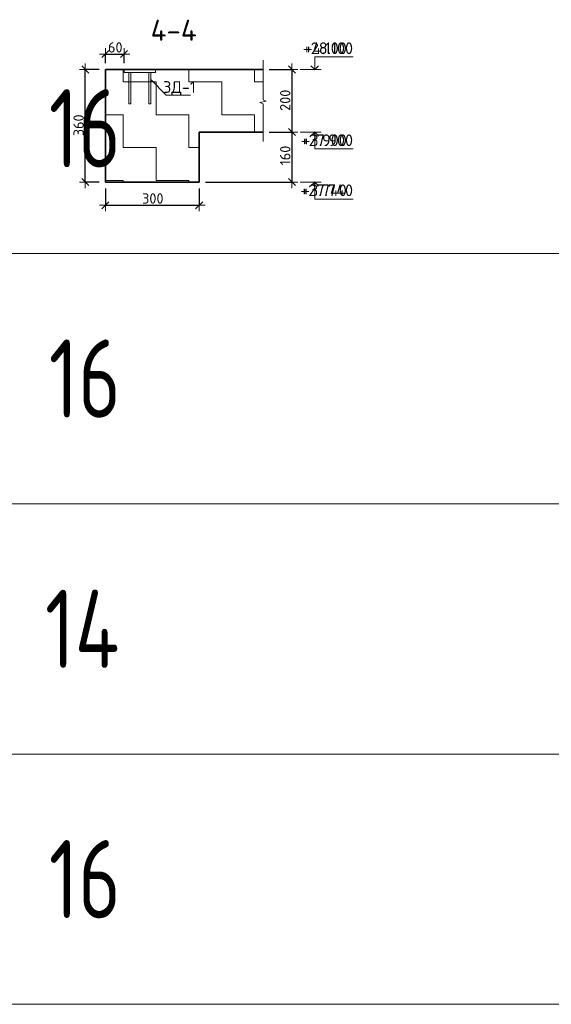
# Model space of a CAD drawing. Header units: metres. Extents: x -38 to 107, y -15 to 21.
# Tile 154 of 167: x 75.9 to 77.6, y 10.07 to 13.22. Entities that reach past the tile are written whole.
import ezdxf

# ---------------------------------------------------------------- set-up
doc = ezdxf.new("R2010")
doc.units = ezdxf.units.M
doc.header["$PDMODE"] = 65
for name, color, linetype, lineweight in [('XR$3$Перекрытие_ Сборный элемент', 7, 'Continuous', 35), ('XR$3$Размерная линия_ общее', 7, 'Continuous', 13), ('XR$3$Текст_ общее_1', 7, 'Continuous', 13), ('XR$4$Текст_ примечание', 7, 'Continuous', 13), ('XR$5$Перекрытие_ Сборный элемент', 7, 'Continuous', 35), ('XR$5$Размерная линия_ общее', 7, 'Continuous', 13), ('XR$5$Текст_ общее_1', 7, 'Continuous', 13)]:
    doc.layers.add(name, color=color, linetype=linetype, lineweight=lineweight)
doc.styles.add('ISOCPEUR', font='txt')
doc.dimstyles.new('DIMSTYLE_11', dxfattribs={"dimtxt": 0.033, "dimasz": 0.0375, "dimexe": 0, "dimexo": 0, "dimgap": 0.0165, "dimtad": 2, "dimdec": 0, "dimlfac": 1000, "dimrnd": 1, "dimzin": 12, "dimdsep": 46, "dimtxsty": 'ISOCPEUR', "dimblk1": 'ALL_ML_STRICH', "dimblk2": 'ALL_ML_STRICH', "dimsah": 1, "dimcen": 0, "dimclrd": 7, "dimclre": 256, "dimclrt": 7, "dimadec": 0, "dimazin": 0, "dimtfac": 1, "dimtdec": 0, "dimtix": 1, "dimtmove": 2, "dimatfit": 3, "dimfxl": 0, "dimtvp": 1.2, "dimtzin": 0, "dimlwd": 0, "dimlwe": -3, "dimarcsym": 0})
doc.dimstyles.new('DIMSTYLE_8', dxfattribs={"dimtxt": 0.033, "dimasz": 0.0375, "dimexe": 0, "dimexo": 0, "dimgap": 0.0165, "dimtad": 2, "dimdec": 0, "dimlfac": 1000, "dimrnd": 1, "dimzin": 12, "dimdsep": 46, "dimtxsty": 'ISOCPEUR', "dimblk1": 'ALL_ML_STRICH', "dimblk2": 'ALL_ML_STRICH', "dimsah": 1, "dimcen": 0, "dimclrd": 7, "dimclre": 256, "dimclrt": 7, "dimadec": 0, "dimazin": 0, "dimtfac": 1, "dimtdec": 0, "dimtix": 1, "dimtmove": 2, "dimatfit": 3, "dimfxl": 0, "dimtzin": 0, "dimlwd": 0, "dimlwe": -3, "dimarcsym": 0})
pattern_1 = [(0, (0.21, 0.21), (0.105, 0.105), [0.105, -0.105]), (90, (0.21, 0.21), (-0.105, 0.105), [0.105, -0.105])]

# ---------------------------------------------------------------- blocks, each defined once
blk = doc.blocks.new('ЭЛЕМЕНТ_УЗОРА_5')
at = {"color": 7, "linetype": 'Continuous', "lineweight": 13, "transparency": 33554687}
blk.add_line((76.6772, 12.8295), (76.6772, 12.8295), dxfattribs=at)
blk.add_lwpolyline([(76.6772, 13.0895), (76.6772, 12.9623), (76.6872, 12.9587), (76.6672, 12.9538), (76.6772, 12.9496), (76.6772, 12.8295)], dxfattribs=at)
blk = doc.blocks.new('СЛОЖНЫЙ_ОБЪЕКТ_9')
at = {"color": 7, "linetype": 'Continuous', "lineweight": 13, "transparency": 33554687}
blk.add_line((76.8625, 13.0595), (76.7959, 13.0595), dxfattribs=at)
blk.add_lwpolyline([(76.8425, 13.0595), (76.8425, 13.0995), (76.9449, 13.0995)], dxfattribs=at)
at = {"color": 7, "linetype": 'Continuous', "lineweight": 35, "transparency": 33554687}
blk.add_lwpolyline([(76.8304, 13.0716), (76.8425, 13.0595), (76.8546, 13.0716)], dxfattribs=at)
blk = doc.blocks.new('СЛОЖНЫЙ_ОБЪЕКТ_10')
at = {"color": 7, "linetype": 'Continuous', "lineweight": 13, "transparency": 33554687}
blk.add_line((76.8625, 12.8595), (76.7959, 12.8595), dxfattribs=at)
at = {"color": 7, "linetype": 'Continuous', "lineweight": 35, "transparency": 33554687}
blk.add_lwpolyline([(76.8304, 12.8474), (76.8425, 12.8595), (76.8546, 12.8474)], dxfattribs=at)
at = {"color": 7, "linetype": 'Continuous', "lineweight": 13, "transparency": 33554687}
blk.add_lwpolyline([(76.8425, 12.8595), (76.8425, 12.8055), (76.9449, 12.8055)], dxfattribs=at)
blk = doc.blocks.new('СЛОЖНЫЙ_ОБЪЕКТ_11')
at = {"color": 7, "linetype": 'Continuous', "lineweight": 13, "transparency": 33554687}
blk.add_line((76.8625, 12.6995), (76.7959, 12.6995), dxfattribs=at)
at = {"color": 7, "linetype": 'Continuous', "lineweight": 35, "transparency": 33554687}
blk.add_lwpolyline([(76.8304, 12.6874), (76.8425, 12.6995), (76.8546, 12.6874)], dxfattribs=at)
at = {"color": 7, "linetype": 'Continuous', "lineweight": 13, "transparency": 33554687}
blk.add_lwpolyline([(76.8425, 12.6995), (76.8425, 12.6455), (76.9449, 12.6455)], dxfattribs=at)
blk = doc.blocks.new('ALL_ML_STRICH')
at = {"color": 0, "linetype": 'ByBlock', "lineweight": -2}
for p, q in [((-1, 0), (0.5, 0)), ((-0.3, -0.3), (0.3, 0.3)), ((0, -0.5), (0, 0.5))]:
    blk.add_line(p, q, dxfattribs=at)
blk = doc.blocks.new('*D109')
at = {"layer": 'DEFPOINTS', "color": 7, "linetype": 'Continuous', "lineweight": 13, "transparency": 33554687}
for p in [(76.6772, 13.0595), (76.7696, 13.0595), (76.6772, 12.8595)]:
    blk.add_point(p, dxfattribs=at)
at = {"layer": 'XR$3$Размерная линия_ общее', "color": 253, "linetype": 'Continuous', "lineweight": -2, "true_color": 0xa0a0a0, "transparency": 33554687}
for p, q in [((76.6972, 13.0595), (76.7696, 13.0595)), ((76.6972, 12.8595), (76.7696, 12.8595))]:
    blk.add_line(p, q, dxfattribs=at)
at = {"layer": 'XR$3$Размерная линия_ общее', "color": 7, "linetype": 'Continuous', "lineweight": -2, "transparency": 33554687}
blk.add_line((76.7696, 13.0595), (76.7696, 12.8595), dxfattribs=at)
at = {"layer": 'XR$3$Размерная линия_ общее', "color": 7, "linetype": 'Continuous', "lineweight": 13, "transparency": 33554687, "xscale": 0.0375, "yscale": 0.0375, "zscale": 0.0375}
for p, rotation in [((76.7696, 13.0595), 90), ((76.7696, 12.8595), 270)]:
    blk.add_blockref('ALL_ML_STRICH', p, dxfattribs=dict(at, rotation=rotation))
at = {"layer": 'XR$3$Размерная линия_ общее', "color": 7, "linetype": 'Continuous', "lineweight": 13, "transparency": 33554687, "insert": (76.7481, 12.9611), "char_height": 0.033, "width": 0.099, "attachment_point": 5, "rotation": 90, "style": 'ISOCPEUR'}
blk.add_mtext('\\A1;{200}', dxfattribs=at)
blk = doc.blocks.new('*D110')
at = {"layer": 'DEFPOINTS', "color": 7, "linetype": 'Continuous', "lineweight": 13, "transparency": 33554687}
for p in [(76.6772, 12.8595), (76.7696, 12.8595), (76.473, 12.6995)]:
    blk.add_point(p, dxfattribs=at)
at = {"layer": 'XR$3$Размерная линия_ общее', "color": 253, "linetype": 'Continuous', "lineweight": -2, "true_color": 0xa0a0a0, "transparency": 33554687}
for p, q in [((76.6972, 12.8595), (76.7696, 12.8595)), ((76.493, 12.6995), (76.7696, 12.6995))]:
    blk.add_line(p, q, dxfattribs=at)
at = {"layer": 'XR$3$Размерная линия_ общее', "color": 7, "linetype": 'Continuous', "lineweight": -2, "transparency": 33554687}
blk.add_line((76.7696, 12.8595), (76.7696, 12.6995), dxfattribs=at)
at = {"layer": 'XR$3$Размерная линия_ общее', "color": 7, "linetype": 'Continuous', "lineweight": 13, "transparency": 33554687, "xscale": 0.0375, "yscale": 0.0375, "zscale": 0.0375}
for p, rotation in [((76.7696, 12.8595), 90), ((76.7696, 12.6995), 270)]:
    blk.add_blockref('ALL_ML_STRICH', p, dxfattribs=dict(at, rotation=rotation))
at = {"layer": 'XR$3$Размерная линия_ общее', "color": 7, "linetype": 'Continuous', "lineweight": 13, "transparency": 33554687, "insert": (76.7481, 12.7844), "char_height": 0.033, "width": 0.099, "attachment_point": 5, "rotation": 90, "style": 'ISOCPEUR'}
blk.add_mtext('\\A1;{160}', dxfattribs=at)
blk = doc.blocks.new('*D111')
at = {"layer": 'DEFPOINTS', "color": 7, "linetype": 'Continuous', "lineweight": 13, "transparency": 33554687}
for p in [(76.173, 13.0595), (76.109, 12.6995), (76.173, 12.6995)]:
    blk.add_point(p, dxfattribs=at)
at = {"layer": 'XR$3$Размерная линия_ общее', "color": 253, "linetype": 'Continuous', "lineweight": -2, "true_color": 0xa0a0a0, "transparency": 33554687}
for p, q in [((76.153, 13.0595), (76.109, 13.0595)), ((76.153, 12.6995), (76.109, 12.6995))]:
    blk.add_line(p, q, dxfattribs=at)
at = {"layer": 'XR$3$Размерная линия_ общее', "color": 7, "linetype": 'Continuous', "lineweight": -2, "transparency": 33554687}
blk.add_line((76.109, 12.6995), (76.109, 13.0595), dxfattribs=at)
at = {"layer": 'XR$3$Размерная линия_ общее', "color": 7, "linetype": 'Continuous', "lineweight": 13, "transparency": 33554687, "xscale": 0.0375, "yscale": 0.0375, "zscale": 0.0375}
for p, rotation in [((76.109, 13.0595), 90), ((76.109, 12.6995), 270)]:
    blk.add_blockref('ALL_ML_STRICH', p, dxfattribs=dict(at, rotation=rotation))
at = {"layer": 'XR$3$Размерная линия_ общее', "color": 7, "linetype": 'Continuous', "lineweight": 13, "transparency": 33554687, "insert": (76.0875, 12.8811), "char_height": 0.033, "width": 0.099, "attachment_point": 5, "rotation": 90, "style": 'ISOCPEUR'}
blk.add_mtext('\\A1;{360}', dxfattribs=at)
blk = doc.blocks.new('*D112')
at = {"layer": 'DEFPOINTS', "color": 7, "linetype": 'Continuous', "lineweight": 13, "transparency": 33554687}
for p in [(76.173, 12.6995), (76.473, 12.6995), (76.173, 12.6258)]:
    blk.add_point(p, dxfattribs=at)
at = {"layer": 'XR$3$Размерная линия_ общее', "color": 253, "linetype": 'Continuous', "lineweight": -2, "true_color": 0xa0a0a0, "transparency": 33554687}
for p, q in [((76.173, 12.6795), (76.173, 12.6258)), ((76.473, 12.6795), (76.473, 12.6258))]:
    blk.add_line(p, q, dxfattribs=at)
at = {"layer": 'XR$3$Размерная линия_ общее', "color": 7, "linetype": 'Continuous', "lineweight": -2, "transparency": 33554687}
blk.add_line((76.173, 12.6258), (76.473, 12.6258), dxfattribs=at)
at = {"layer": 'XR$3$Размерная линия_ общее', "color": 7, "linetype": 'Continuous', "lineweight": 13, "transparency": 33554687, "xscale": 0.0375, "yscale": 0.0375, "zscale": 0.0375, "rotation": 180}
blk.add_blockref('ALL_ML_STRICH', (76.173, 12.6258), dxfattribs=at)
at = {"layer": 'XR$3$Размерная линия_ общее', "color": 7, "linetype": 'Continuous', "lineweight": 13, "transparency": 33554687, "xscale": 0.0375, "yscale": 0.0375, "zscale": 0.0375}
blk.add_blockref('ALL_ML_STRICH', (76.473, 12.6258), dxfattribs=at)
at = {"layer": 'XR$3$Размерная линия_ общее', "color": 7, "linetype": 'Continuous', "lineweight": 13, "transparency": 33554687, "insert": (76.3247, 12.6473), "char_height": 0.033, "width": 0.099, "attachment_point": 5, "style": 'ISOCPEUR'}
blk.add_mtext('\\A1;{300}', dxfattribs=at)
blk = doc.blocks.new('СЛОЖНЫЙ_ОБЪЕКТ_39')
at = {"layer": 'XR$3$Перекрытие_ Сборный элемент', "color": 7, "linetype": 'Continuous', "lineweight": 13, "transparency": 33554687}
for points in [[(76.333, 13.0495), (76.233, 13.0495), (76.233, 13.0595), (76.333, 13.0595), (76.333, 13.0495)], [(76.248, 13.0495), (76.254, 13.0495), (76.254, 12.9495), (76.248, 12.9495), (76.248, 13.0495)], [(76.318, 13.0495), (76.312, 13.0495), (76.312, 12.9495), (76.318, 12.9495), (76.318, 13.0495)]]:
    blk.add_lwpolyline(points, close=True, dxfattribs=at)
blk = doc.blocks.new('*D229')
at = {"layer": 'DEFPOINTS', "color": 7, "linetype": 'Continuous', "lineweight": 13, "transparency": 33554687}
for p in [(76.173, 13.1087), (76.173, 13.0595), (76.233, 13.0595)]:
    blk.add_point(p, dxfattribs=at)
at = {"layer": 'XR$3$Размерная линия_ общее', "color": 253, "linetype": 'Continuous', "lineweight": -2, "true_color": 0xa0a0a0, "transparency": 33554687}
for p, q in [((76.173, 13.0795), (76.173, 13.1087)), ((76.233, 13.0795), (76.233, 13.1087))]:
    blk.add_line(p, q, dxfattribs=at)
at = {"layer": 'XR$3$Размерная линия_ общее', "color": 7, "linetype": 'Continuous', "lineweight": -2, "transparency": 33554687}
blk.add_line((76.173, 13.1087), (76.233, 13.1087), dxfattribs=at)
at = {"layer": 'XR$3$Размерная линия_ общее', "color": 7, "linetype": 'Continuous', "lineweight": 13, "transparency": 33554687, "xscale": 0.0375, "yscale": 0.0375, "zscale": 0.0375, "rotation": 180}
blk.add_blockref('ALL_ML_STRICH', (76.173, 13.1087), dxfattribs=at)
at = {"layer": 'XR$3$Размерная линия_ общее', "color": 7, "linetype": 'Continuous', "lineweight": 13, "transparency": 33554687, "xscale": 0.0375, "yscale": 0.0375, "zscale": 0.0375}
blk.add_blockref('ALL_ML_STRICH', (76.233, 13.1087), dxfattribs=at)
at = {"layer": 'XR$3$Размерная линия_ общее', "color": 7, "linetype": 'Continuous', "lineweight": 13, "transparency": 33554687, "insert": (76.2047, 13.1302), "char_height": 0.033, "width": 0.066, "attachment_point": 5, "style": 'ISOCPEUR'}
blk.add_mtext('\\A1;{60}', dxfattribs=at)
blk = doc.blocks.new('СЛОЖНЫЙ_ОБЪЕКТ_67')
at = {"color": 7, "linetype": 'Continuous', "lineweight": 13, "transparency": 33554687}
blk.add_line((76.8625, 13.0595), (76.7959, 13.0595), dxfattribs=at)
blk.add_lwpolyline([(76.8425, 13.0595), (76.8425, 13.0995), (76.9649, 13.0995)], dxfattribs=at)
at = {"color": 7, "linetype": 'Continuous', "lineweight": 35, "transparency": 33554687}
blk.add_lwpolyline([(76.8304, 13.0716), (76.8425, 13.0595), (76.8546, 13.0716)], dxfattribs=at)
blk = doc.blocks.new('СЛОЖНЫЙ_ОБЪЕКТ_68')
at = {"color": 7, "linetype": 'Continuous', "lineweight": 13, "transparency": 33554687}
blk.add_line((76.8625, 12.8595), (76.7959, 12.8595), dxfattribs=at)
at = {"color": 7, "linetype": 'Continuous', "lineweight": 35, "transparency": 33554687}
blk.add_lwpolyline([(76.8304, 12.8474), (76.8425, 12.8595), (76.8546, 12.8474)], dxfattribs=at)
at = {"color": 7, "linetype": 'Continuous', "lineweight": 13, "transparency": 33554687}
blk.add_lwpolyline([(76.8425, 12.8595), (76.8425, 12.8055), (76.9649, 12.8055)], dxfattribs=at)
blk = doc.blocks.new('СЛОЖНЫЙ_ОБЪЕКТ_69')
at = {"color": 7, "linetype": 'Continuous', "lineweight": 13, "transparency": 33554687}
blk.add_line((76.8625, 12.6995), (76.7959, 12.6995), dxfattribs=at)
at = {"color": 7, "linetype": 'Continuous', "lineweight": 35, "transparency": 33554687}
blk.add_lwpolyline([(76.8304, 12.6874), (76.8425, 12.6995), (76.8546, 12.6874)], dxfattribs=at)
at = {"color": 7, "linetype": 'Continuous', "lineweight": 13, "transparency": 33554687}
blk.add_lwpolyline([(76.8425, 12.6995), (76.8425, 12.6455), (76.9649, 12.6455)], dxfattribs=at)
blk = doc.blocks.new('ЭЛЕМЕНТ_УЗОРА_33')
at = {"color": 7, "linetype": 'Continuous', "lineweight": 13, "transparency": 33554687}
blk.add_line((76.6772, 12.8295), (76.6772, 12.8295), dxfattribs=at)
blk.add_lwpolyline([(76.6772, 13.0895), (76.6772, 12.9623), (76.6872, 12.9587), (76.6672, 12.9538), (76.6772, 12.9496), (76.6772, 12.8295)], dxfattribs=at)
blk = doc.blocks.new('*D1021')
at = {"layer": 'DEFPOINTS', "color": 7, "linetype": 'Continuous', "lineweight": 13, "transparency": 33554687}
for p in [(76.6772, 13.0595), (76.7696, 13.0595), (76.6772, 12.8595)]:
    blk.add_point(p, dxfattribs=at)
at = {"layer": 'XR$5$Размерная линия_ общее', "color": 253, "linetype": 'Continuous', "lineweight": -2, "true_color": 0xa0a0a0, "transparency": 33554687}
for p, q in [((76.6972, 13.0595), (76.7696, 13.0595)), ((76.6972, 12.8595), (76.7696, 12.8595))]:
    blk.add_line(p, q, dxfattribs=at)
at = {"layer": 'XR$5$Размерная линия_ общее', "color": 7, "linetype": 'Continuous', "lineweight": -2, "transparency": 33554687}
blk.add_line((76.7696, 13.0595), (76.7696, 12.8595), dxfattribs=at)
at = {"layer": 'XR$5$Размерная линия_ общее', "color": 7, "linetype": 'Continuous', "lineweight": 13, "transparency": 33554687, "xscale": 0.0375, "yscale": 0.0375, "zscale": 0.0375}
for p, rotation in [((76.7696, 13.0595), 90), ((76.7696, 12.8595), 270)]:
    blk.add_blockref('ALL_ML_STRICH', p, dxfattribs=dict(at, rotation=rotation))
at = {"layer": 'XR$5$Размерная линия_ общее', "color": 7, "linetype": 'Continuous', "lineweight": 13, "transparency": 33554687, "insert": (76.7481, 12.9611), "char_height": 0.033, "width": 0.099, "attachment_point": 5, "rotation": 90, "style": 'ISOCPEUR'}
blk.add_mtext('\\A1;{200}', dxfattribs=at)
blk = doc.blocks.new('*D1022')
at = {"layer": 'DEFPOINTS', "color": 7, "linetype": 'Continuous', "lineweight": 13, "transparency": 33554687}
for p in [(76.6772, 12.8595), (76.7696, 12.8595), (76.473, 12.6995)]:
    blk.add_point(p, dxfattribs=at)
at = {"layer": 'XR$5$Размерная линия_ общее', "color": 253, "linetype": 'Continuous', "lineweight": -2, "true_color": 0xa0a0a0, "transparency": 33554687}
for p, q in [((76.6972, 12.8595), (76.7696, 12.8595)), ((76.493, 12.6995), (76.7696, 12.6995))]:
    blk.add_line(p, q, dxfattribs=at)
at = {"layer": 'XR$5$Размерная линия_ общее', "color": 7, "linetype": 'Continuous', "lineweight": -2, "transparency": 33554687}
blk.add_line((76.7696, 12.8595), (76.7696, 12.6995), dxfattribs=at)
at = {"layer": 'XR$5$Размерная линия_ общее', "color": 7, "linetype": 'Continuous', "lineweight": 13, "transparency": 33554687, "xscale": 0.0375, "yscale": 0.0375, "zscale": 0.0375}
for p, rotation in [((76.7696, 12.8595), 90), ((76.7696, 12.6995), 270)]:
    blk.add_blockref('ALL_ML_STRICH', p, dxfattribs=dict(at, rotation=rotation))
at = {"layer": 'XR$5$Размерная линия_ общее', "color": 7, "linetype": 'Continuous', "lineweight": 13, "transparency": 33554687, "insert": (76.7481, 12.7844), "char_height": 0.033, "width": 0.099, "attachment_point": 5, "rotation": 90, "style": 'ISOCPEUR'}
blk.add_mtext('\\A1;{160}', dxfattribs=at)
blk = doc.blocks.new('*D1023')
at = {"layer": 'DEFPOINTS', "color": 7, "linetype": 'Continuous', "lineweight": 13, "transparency": 33554687}
for p in [(76.173, 13.0595), (76.109, 12.6995), (76.173, 12.6995)]:
    blk.add_point(p, dxfattribs=at)
at = {"layer": 'XR$5$Размерная линия_ общее', "color": 253, "linetype": 'Continuous', "lineweight": -2, "true_color": 0xa0a0a0, "transparency": 33554687}
for p, q in [((76.153, 13.0595), (76.109, 13.0595)), ((76.153, 12.6995), (76.109, 12.6995))]:
    blk.add_line(p, q, dxfattribs=at)
at = {"layer": 'XR$5$Размерная линия_ общее', "color": 7, "linetype": 'Continuous', "lineweight": -2, "transparency": 33554687}
blk.add_line((76.109, 12.6995), (76.109, 13.0595), dxfattribs=at)
at = {"layer": 'XR$5$Размерная линия_ общее', "color": 7, "linetype": 'Continuous', "lineweight": 13, "transparency": 33554687, "xscale": 0.0375, "yscale": 0.0375, "zscale": 0.0375}
for p, rotation in [((76.109, 13.0595), 90), ((76.109, 12.6995), 270)]:
    blk.add_blockref('ALL_ML_STRICH', p, dxfattribs=dict(at, rotation=rotation))
at = {"layer": 'XR$5$Размерная линия_ общее', "color": 7, "linetype": 'Continuous', "lineweight": 13, "transparency": 33554687, "insert": (76.0875, 12.8811), "char_height": 0.033, "width": 0.099, "attachment_point": 5, "rotation": 90, "style": 'ISOCPEUR'}
blk.add_mtext('\\A1;{360}', dxfattribs=at)
blk = doc.blocks.new('*D1024')
at = {"layer": 'DEFPOINTS', "color": 7, "linetype": 'Continuous', "lineweight": 13, "transparency": 33554687}
for p in [(76.173, 12.6995), (76.473, 12.6995), (76.173, 12.6258)]:
    blk.add_point(p, dxfattribs=at)
at = {"layer": 'XR$5$Размерная линия_ общее', "color": 253, "linetype": 'Continuous', "lineweight": -2, "true_color": 0xa0a0a0, "transparency": 33554687}
for p, q in [((76.173, 12.6795), (76.173, 12.6258)), ((76.473, 12.6795), (76.473, 12.6258))]:
    blk.add_line(p, q, dxfattribs=at)
at = {"layer": 'XR$5$Размерная линия_ общее', "color": 7, "linetype": 'Continuous', "lineweight": -2, "transparency": 33554687}
blk.add_line((76.173, 12.6258), (76.473, 12.6258), dxfattribs=at)
at = {"layer": 'XR$5$Размерная линия_ общее', "color": 7, "linetype": 'Continuous', "lineweight": 13, "transparency": 33554687, "xscale": 0.0375, "yscale": 0.0375, "zscale": 0.0375, "rotation": 180}
blk.add_blockref('ALL_ML_STRICH', (76.173, 12.6258), dxfattribs=at)
at = {"layer": 'XR$5$Размерная линия_ общее', "color": 7, "linetype": 'Continuous', "lineweight": 13, "transparency": 33554687, "xscale": 0.0375, "yscale": 0.0375, "zscale": 0.0375}
blk.add_blockref('ALL_ML_STRICH', (76.473, 12.6258), dxfattribs=at)
at = {"layer": 'XR$5$Размерная линия_ общее', "color": 7, "linetype": 'Continuous', "lineweight": 13, "transparency": 33554687, "insert": (76.3247, 12.6473), "char_height": 0.033, "width": 0.099, "attachment_point": 5, "style": 'ISOCPEUR'}
blk.add_mtext('\\A1;{300}', dxfattribs=at)
blk = doc.blocks.new('СЛОЖНЫЙ_ОБЪЕКТ_81')
at = {"layer": 'XR$5$Перекрытие_ Сборный элемент', "color": 7, "linetype": 'Continuous', "lineweight": 13, "transparency": 33554687}
for points in [[(76.333, 13.0495), (76.233, 13.0495), (76.233, 13.0595), (76.333, 13.0595), (76.333, 13.0495)], [(76.248, 13.0495), (76.254, 13.0495), (76.254, 12.9495), (76.248, 12.9495), (76.248, 13.0495)], [(76.318, 13.0495), (76.312, 13.0495), (76.312, 12.9495), (76.318, 12.9495), (76.318, 13.0495)]]:
    blk.add_lwpolyline(points, close=True, dxfattribs=at)
blk = doc.blocks.new('*D1031')
at = {"layer": 'DEFPOINTS', "color": 7, "linetype": 'Continuous', "lineweight": 13, "transparency": 33554687}
for p in [(76.173, 13.1087), (76.173, 13.0595), (76.233, 13.0595)]:
    blk.add_point(p, dxfattribs=at)
at = {"layer": 'XR$5$Размерная линия_ общее', "color": 253, "linetype": 'Continuous', "lineweight": -2, "true_color": 0xa0a0a0, "transparency": 33554687}
for p, q in [((76.173, 13.0795), (76.173, 13.1087)), ((76.233, 13.0795), (76.233, 13.1087))]:
    blk.add_line(p, q, dxfattribs=at)
at = {"layer": 'XR$5$Размерная линия_ общее', "color": 7, "linetype": 'Continuous', "lineweight": -2, "transparency": 33554687}
blk.add_line((76.173, 13.1087), (76.233, 13.1087), dxfattribs=at)
at = {"layer": 'XR$5$Размерная линия_ общее', "color": 7, "linetype": 'Continuous', "lineweight": 13, "transparency": 33554687, "xscale": 0.0375, "yscale": 0.0375, "zscale": 0.0375, "rotation": 180}
blk.add_blockref('ALL_ML_STRICH', (76.173, 13.1087), dxfattribs=at)
at = {"layer": 'XR$5$Размерная линия_ общее', "color": 7, "linetype": 'Continuous', "lineweight": 13, "transparency": 33554687, "xscale": 0.0375, "yscale": 0.0375, "zscale": 0.0375}
blk.add_blockref('ALL_ML_STRICH', (76.233, 13.1087), dxfattribs=at)
at = {"layer": 'XR$5$Размерная линия_ общее', "color": 7, "linetype": 'Continuous', "lineweight": 13, "transparency": 33554687, "insert": (76.2047, 13.1302), "char_height": 0.033, "width": 0.066, "attachment_point": 5, "style": 'ISOCPEUR'}
blk.add_mtext('\\A1;{60}', dxfattribs=at)

msp = doc.modelspace()

# ---------------------------------------------------------------- hatches: boundary and pattern name
at = {"linetype": 'Continuous', "lineweight": 13, "transparency": 33554687}
h = msp.add_hatch(dxfattribs=at)
h.set_pattern_fill('____', scale=0.105, style=0, pattern_type=2)
h.set_pattern_definition(pattern_1)
h.paths.add_polyline_path([(76.173, 13.0595), (76.173, 12.6995), (76.473, 12.6995), (76.473, 12.8595), (76.6772, 12.8595), (76.6772, 13.0595)], flags=0)
h = msp.add_hatch(dxfattribs=at)
h.set_pattern_fill('____', scale=0.105, style=0, pattern_type=2)
h.set_pattern_definition(pattern_1)
h.paths.add_polyline_path([(76.173, 13.0595), (76.173, 12.6995), (76.473, 12.6995), (76.473, 12.8595), (76.6772, 12.8595), (76.6772, 13.0595)], flags=0)

# ---------------------------------------------------------------- linework, layer by layer
at = {"color": 7, "linetype": 'Continuous', "lineweight": 35, "transparency": 33554687}
for p, q in [((76.173, 13.0595), (76.173, 12.8595)), ((76.6772, 13.0595), (76.173, 13.0595)), ((76.173, 13.0595), (76.173, 12.8595)), ((76.6772, 13.0595), (76.173, 13.0595)), ((76.173, 12.8595), (76.173, 12.6995)), ((76.173, 12.8595), (76.173, 12.6995)), ((76.473, 12.6995), (76.473, 12.8595)), ((76.473, 12.8595), (76.6772, 12.8595)), ((76.473, 12.6995), (76.473, 12.8595)), ((76.473, 12.8595), (76.6772, 12.8595)), ((76.173, 12.6995), (76.473, 12.6995)), ((76.173, 12.6995), (76.473, 12.6995))]:
    msp.add_line(p, q, dxfattribs=at)
at = {"color": 7, "linetype": 'Continuous', "lineweight": 13, "transparency": 33554687}
msp.add_lwpolyline([(76.318, 13.0273), (76.3675, 12.9778), (76.4454, 12.9778)], dxfattribs=at)
msp.add_lwpolyline([(76.318, 13.0273), (76.3675, 12.9778), (76.4454, 12.9778)], dxfattribs=at)
at = {"layer": 'XR$4$Текст_ примечание', "color": 7, "linetype": 'Continuous', "lineweight": 13, "transparency": 33554687}
for p, q in [((86.4198, 12.4717), (67.9198, 12.4717)), ((86.4198, 11.6717), (67.9198, 11.6717)), ((86.4198, 10.8717), (67.9198, 10.8717)), ((86.4198, 10.0717), (67.9198, 10.0717))]:
    msp.add_line(p, q, dxfattribs=at)

# ---------------------------------------------------------------- block references
at = {"color": 7, "linetype": 'Continuous', "lineweight": 35, "transparency": 33554687}
for name in ['СЛОЖНЫЙ_ОБЪЕКТ_9', 'СЛОЖНЫЙ_ОБЪЕКТ_67', 'СЛОЖНЫЙ_ОБЪЕКТ_10', 'СЛОЖНЫЙ_ОБЪЕКТ_68', 'СЛОЖНЫЙ_ОБЪЕКТ_11', 'СЛОЖНЫЙ_ОБЪЕКТ_69']:
    msp.add_blockref(name, (0, 0), dxfattribs=at)
at = {"color": 7, "linetype": 'Continuous', "lineweight": 13, "transparency": 33554687}
for name in ['ЭЛЕМЕНТ_УЗОРА_5', 'ЭЛЕМЕНТ_УЗОРА_33']:
    msp.add_blockref(name, (0, 0), dxfattribs=at)
at = {"layer": 'XR$3$Перекрытие_ Сборный элемент', "color": 7, "linetype": 'Continuous', "lineweight": 13, "transparency": 33554687}
msp.add_blockref('СЛОЖНЫЙ_ОБЪЕКТ_39', (0, 0), dxfattribs=at)
at = {"layer": 'XR$5$Перекрытие_ Сборный элемент', "color": 7, "linetype": 'Continuous', "lineweight": 13, "transparency": 33554687}
msp.add_blockref('СЛОЖНЫЙ_ОБЪЕКТ_81', (0, 0), dxfattribs=at)

# ---------------------------------------------------------------- texts
at = {"color": 7, "linetype": 'Continuous', "lineweight": 50, "transparency": 33554687, "insert": (76.3915, 13.1849), "char_height": 0.0675, "width": 0.1863, "attachment_point": 5, "style": 'ISOCPEUR'}
msp.add_mtext('\\A1;{\\fISOCPEUR|i0|b0;\\H0.067500;\\W1.000000;\\C7;4-4}\\P', dxfattribs=at)
msp.add_mtext('\\A1;{\\fISOCPEUR|i0|b0;\\H0.067500;\\W1.000000;\\C7;4-4}\\P', dxfattribs=at)
at = {"color": 7, "linetype": 'Continuous', "lineweight": 13, "transparency": 33554687, "char_height": 0.0375, "attachment_point": 9, "style": 'ISOCPEUR'}
for s, insert, width in [('\\A1;{\\fISOCPEUR|i0|b0;\\H0.037500;\\W1.000000;\\C7;+28.100}\\P', (76.9649, 13.1087), 0.178404), ('\\A1;{\\fISOCPEUR|i0|b0;\\H0.037500;\\W1.000000;\\C7;+4.100}\\P', (76.9449, 13.1087), 0.155671), ('\\A1;{\\fISOCPEUR|i0|b0;\\H0.037500;\\W1.000000;\\C7;+27.900}\\P', (76.9649, 12.8147), 0.186702), ('\\A1;{\\fISOCPEUR|i0|b0;\\H0.037500;\\W1.000000;\\C7;+3.900}\\P', (76.9449, 12.8147), 0.160312), ('\\A1;{\\fISOCPEUR|i0|b0;\\H0.037500;\\W1.000000;\\C7;+27.740}\\P', (76.9649, 12.6547), 0.190469), ('\\A1;{\\fISOCPEUR|i0|b0;\\H0.037500;\\W1.000000;\\C7;+3.740}\\P', (76.9449, 12.6547), 0.164085)]:
    msp.add_mtext(s, dxfattribs=dict(at, insert=insert, width=width))
at = {"layer": 'XR$3$Текст_ общее_1', "color": 7, "linetype": 'Continuous', "lineweight": 13, "transparency": 33554687, "insert": (76.4098, 12.9995), "char_height": 0.0375, "width": 0.123317, "attachment_point": 5, "style": 'ISOCPEUR'}
msp.add_mtext('\\A1;{\\fISOCPEUR|i0|b0;\\H0.037500;\\W1.000000;\\C7;ЗД-1}\\P', dxfattribs=at)
at = {"layer": 'XR$4$Текст_ примечание', "color": 7, "linetype": 'Continuous', "lineweight": 35, "transparency": 33554687, "char_height": 0.25, "attachment_point": 7, "style": 'ISOCPEUR'}
for s, insert, width in [('\\W0.75;16', (75.9925, 12.7467), 0.393567), ('\\W0.75;16', (75.9925, 11.9467), 0.393567), ('\\W0.76;14', (75.98, 11.1467), 0.420468), ('\\W0.75;16', (75.9925, 10.3467), 0.393567)]:
    msp.add_mtext(s, dxfattribs=dict(at, insert=insert, width=width))
at = {"layer": 'XR$5$Текст_ общее_1', "color": 7, "linetype": 'Continuous', "lineweight": 13, "transparency": 33554687, "insert": (76.4098, 12.9995), "char_height": 0.0375, "width": 0.123317, "attachment_point": 5, "style": 'ISOCPEUR'}
msp.add_mtext('\\A1;{\\fISOCPEUR|i0|b0;\\H0.037500;\\W1.000000;\\C7;ЗД-1}\\P', dxfattribs=at)

# ---------------------------------------------------------------- dimensions: what is measured, and where the dimension line sits
at = {"layer": 'XR$3$Размерная линия_ общее', "color": 7, "linetype": 'Continuous', "lineweight": 13, "transparency": 33554687}
for base, p1, p2, dimstyle, picture, middle in [((76.233, 13.1087), (76.173, 13.0795), (76.233, 13.0795), 'DIMSTYLE_11', '*D229', (76.2047, 13.1302)), ((76.473, 12.6258), (76.173, 12.6795), (76.473, 12.6795), 'DIMSTYLE_8', '*D112', (76.3247, 12.6473))]:
    dim = msp.add_linear_dim(base=base, p1=p1, p2=p2, dimstyle=dimstyle, override={"dimpost": '<>', "dimclrd": 7, "dimclre": 253, "dimclrt": 7, "dimlwd": 0, "dimlwe": 65533}, dxfattribs=at)
    dim.commit()
    dim.dimension.update_dxf_attribs({"geometry": picture, "text_midpoint": middle, "dimtype": 160})
for base, p1, p2, angle, picture, middle in [((76.109, 13.0595), (76.153, 12.6995), (76.153, 13.0595), 90, '*D111', (76.0875, 12.8811)), ((76.7696, 12.8595), (76.6972, 13.0595), (76.6972, 12.8595), 270, '*D109', (76.7481, 12.9611)), ((76.7696, 12.6995), (76.6972, 12.8595), (76.493, 12.6995), 270, '*D110', (76.7481, 12.7844))]:
    dim = msp.add_linear_dim(base=base, p1=p1, p2=p2, angle=angle, dimstyle='DIMSTYLE_8', override={"dimpost": '<>', "dimclrd": 7, "dimclre": 253, "dimclrt": 7, "dimlwd": 0, "dimlwe": 65533}, dxfattribs=at)
    dim.commit()
    dim.dimension.update_dxf_attribs({"geometry": picture, "text_midpoint": middle, "dimtype": 160})
at = {"layer": 'XR$5$Размерная линия_ общее', "color": 7, "linetype": 'Continuous', "lineweight": 13, "transparency": 33554687}
for base, p1, p2, dimstyle, picture, middle in [((76.233, 13.1087), (76.173, 13.0795), (76.233, 13.0795), 'DIMSTYLE_11', '*D1031', (76.2047, 13.1302)), ((76.473, 12.6258), (76.173, 12.6795), (76.473, 12.6795), 'DIMSTYLE_8', '*D1024', (76.3247, 12.6473))]:
    dim = msp.add_linear_dim(base=base, p1=p1, p2=p2, dimstyle=dimstyle, override={"dimpost": '<>', "dimclrd": 7, "dimclre": 253, "dimclrt": 7, "dimlwd": 0, "dimlwe": 65533}, dxfattribs=at)
    dim.commit()
    dim.dimension.update_dxf_attribs({"geometry": picture, "text_midpoint": middle, "dimtype": 160})
for base, p1, p2, angle, picture, middle in [((76.109, 13.0595), (76.153, 12.6995), (76.153, 13.0595), 90, '*D1023', (76.0875, 12.8811)), ((76.7696, 12.8595), (76.6972, 13.0595), (76.6972, 12.8595), 270, '*D1021', (76.7481, 12.9611)), ((76.7696, 12.6995), (76.6972, 12.8595), (76.493, 12.6995), 270, '*D1022', (76.7481, 12.7844))]:
    dim = msp.add_linear_dim(base=base, p1=p1, p2=p2, angle=angle, dimstyle='DIMSTYLE_8', override={"dimpost": '<>', "dimclrd": 7, "dimclre": 253, "dimclrt": 7, "dimlwd": 0, "dimlwe": 65533}, dxfattribs=at)
    dim.commit()
    dim.dimension.update_dxf_attribs({"geometry": picture, "text_midpoint": middle, "dimtype": 160})

doc.saveas('drawing.dxf')
